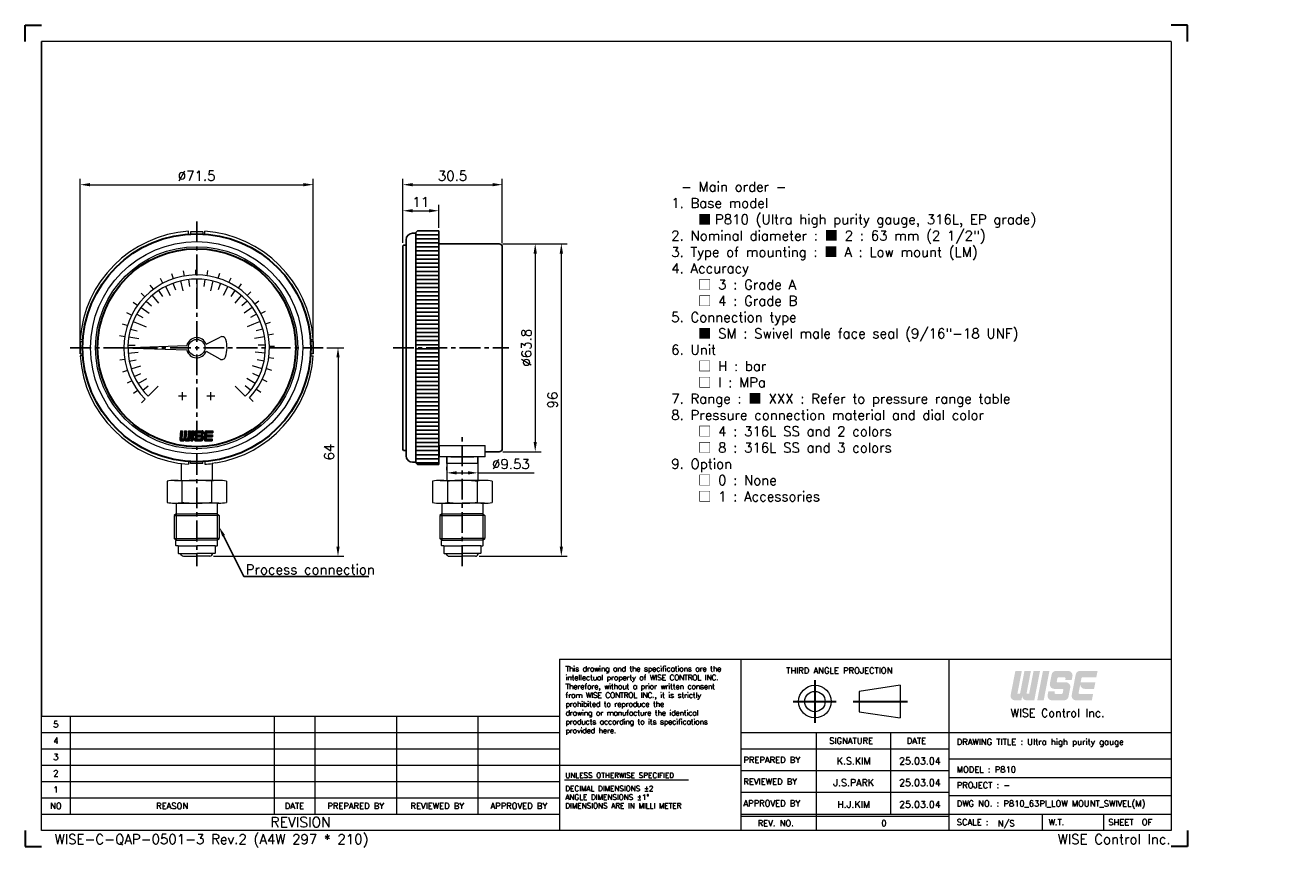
# Model space of a CAD drawing. Extents: x -6 to 382, y 8 to 260.
import ezdxf
from ezdxf import colors
from ezdxf.entities.mleader import LeaderData, LeaderLine
from ezdxf.enums import TextEntityAlignment as Align
from ezdxf.math import Vec2, Vec3

# ---------------------------------------------------------------- set-up
doc = ezdxf.new("R2010")
doc.units = 0
doc.header["$LTSCALE"] = 17
doc.header["$MEASUREMENT"] = 0
doc.header["$PDMODE"] = 1
doc.linetypes.add('CENTER', pattern=[2, 1.25, -0.25, 0.25, -0.25])
doc.linetypes.add('DASHEDX2', pattern=[1.5, 1, -0.5])
doc.layers.get('0').update_dxf_attribs({"linetype": 'DASHEDX2', "lineweight": 18})
doc.layers.get('DEFPOINTS').update_dxf_attribs({"linetype": 'CONTINUOUS', "lineweight": 18})
doc.layers.add('4', color=4, linetype='CONTINUOUS', lineweight=30)
doc.layers.add('SS100', color=7, linetype='CONTINUOUS', lineweight=18)
doc.styles.add('ROMANC', font='romans.shx', dxfattribs={"bigfont": 'whgtxt.shx'})
doc.styles.add('ROMANS', font='ROMANS.shx', dxfattribs={"bigfont": 'whgtxt.shx'})
doc.dimstyles.new('1.2', dxfattribs={"dimscale": 1.2, "dimtxt": 2.5, "dimasz": 2.5, "dimexe": 1.5, "dimexo": 1, "dimgap": 1, "dimtad": 1, "dimdsep": 46, "dimtxsty": 'ROMANS', "dimcen": 2.5, "dimclrd": 7, "dimclre": 7, "dimclrt": 3, "dimadec": 1, "dimazin": 2, "dimtfac": 1, "dimtmove": 0, "dimatfit": 3, "dimfxl": 1, "dimlwd": 18, "dimlwe": 18, "dimarcsym": 0})

# ---------------------------------------------------------------- blocks, each defined once
blk = doc.blocks.new('*D8')
at = {"layer": '4', "color": 7, "lineweight": 18, "transparency": 16777216}
for p, q in [((110, 193.67), (110, 205.29)), ((113, 203.49), (118, 203.49)), ((121, 198.23), (121, 205.29))]:
    blk.add_line(p, q, dxfattribs=at)
at = {"layer": '4', "color": 7, "lineweight": -3, "transparency": 16777216}
for points in [[(113, 203.99), (113, 202.99), (110, 203.49)], [(118, 203.99), (118, 202.99), (121, 203.49)]]:
    blk.add_solid(points, dxfattribs=at)
at = {"layer": 'DEFPOINTS', "color": 0, "lineweight": -3, "transparency": 16777216}
for p in [(121, 203.49), (121, 197.03), (110, 192.47)]:
    blk.add_point(p, dxfattribs=at)
at = {"layer": '4', "color": 3, "lineweight": -3, "transparency": 16777216, "insert": (115.5, 206.19), "char_height": 3, "attachment_point": 5, "style": 'ROMANS'}
blk.add_mtext('11', dxfattribs=at)
blk = doc.blocks.new('*D9')
at = {"layer": '4', "color": 7, "lineweight": 18, "transparency": 16777216}
for p, q in [((110, 193.67), (110, 213.29)), ((113, 211.49), (137.5, 211.49)), ((140.5, 193.57), (140.5, 213.29))]:
    blk.add_line(p, q, dxfattribs=at)
at = {"layer": '4', "color": 7, "lineweight": -3, "transparency": 16777216}
for points in [[(113, 211.99), (113, 210.99), (110, 211.49)], [(137.5, 211.99), (137.5, 210.99), (140.5, 211.49)]]:
    blk.add_solid(points, dxfattribs=at)
at = {"layer": 'DEFPOINTS', "color": 0, "lineweight": -3, "transparency": 16777216}
for p in [(140.5, 211.49), (110, 192.47), (140.5, 192.37)]:
    blk.add_point(p, dxfattribs=at)
at = {"layer": '4', "color": 3, "lineweight": -3, "transparency": 16777216, "insert": (125.25, 214.19), "char_height": 3, "attachment_point": 5, "style": 'ROMANS'}
blk.add_mtext('30.5', dxfattribs=at)
blk = doc.blocks.new('11')
at = {"color": 0}
for p, q in [((98.23, 252.35), (97.82, 253.57)), ((100.95, 253.03), (100.74, 254.3)), ((103.75, 253.29), (103.74, 254.57)), ((106.55, 253.1), (106.74, 254.38)), ((109.3, 252.49), (109.68, 253.71)), ((93.26, 249.75), (92.5, 250.79)), ((95.64, 251.25), (95.05, 252.39)), ((111.91, 251.45), (112.47, 252.6)), ((114.32, 250.02), (115.06, 251.07)), ((91.14, 247.91), (90.23, 248.81)), ((116.49, 248.23), (117.38, 249.15)), ((89.33, 245.76), (88.29, 246.51)), ((118.35, 246.12), (119.38, 246.9)), ((119.86, 243.75), (121, 244.36)), ((86.82, 240.75), (85.6, 241.14)), ((87.88, 243.35), (86.73, 243.93)), ((120.99, 241.18), (122.2, 241.6)), ((86.18, 238.02), (84.91, 238.21)), ((121.69, 238.46), (122.96, 238.69)), ((85.98, 235.21), (84.69, 235.21)), ((121.97, 235.66), (123.26, 235.69)), ((86.21, 232.41), (84.94, 232.21)), ((121.81, 232.86), (123.08, 232.69)), ((86.87, 229.68), (85.65, 229.28)), ((121.22, 230.11), (122.45, 229.74)), ((87.95, 227.09), (86.81, 226.51)), ((120.2, 227.49), (121.36, 226.94)), ((89.42, 224.7), (88.38, 223.94)), ((91.25, 222.56), (90.34, 221.65)), ((117.02, 222.88), (117.95, 222)), ((118.79, 225.06), (119.85, 224.33))]:
    blk.add_line(p, q, dxfattribs=at)
blk.add_arc((103.98, 235.29), 18, 316.4299, 225, dxfattribs=at)
blk = doc.blocks.new('*D10')
at = {"layer": '4', "color": 7, "lineweight": 18, "transparency": 16777216}
for p, q in [((140.72, 193.37), (152.4, 193.37)), ((150.6, 190.37), (150.6, 132.57)), ((140.7, 129.57), (152.4, 129.57))]:
    blk.add_line(p, q, dxfattribs=at)
at = {"layer": '4', "color": 7, "lineweight": -3, "transparency": 16777216}
for points in [[(150.1, 190.37), (151.1, 190.37), (150.6, 193.37)], [(150.1, 132.57), (151.1, 132.57), (150.6, 129.57)]]:
    blk.add_solid(points, dxfattribs=at)
at = {"layer": 'DEFPOINTS', "color": 0, "lineweight": -3, "transparency": 16777216}
for p in [(139.52, 193.37), (139.5, 129.57), (150.6, 129.57)]:
    blk.add_point(p, dxfattribs=at)
at = {"layer": '4', "color": 3, "lineweight": -3, "transparency": 16777216, "insert": (147.9, 161.47), "char_height": 3, "attachment_point": 5, "rotation": 90, "style": 'ROMANS'}
blk.add_mtext('%%C63.8', dxfattribs=at)
blk = doc.blocks.new('*D11')
at = {"layer": '4', "color": 7, "lineweight": 18, "transparency": 16777216}
for p, q in [((140.7, 193.37), (160.4, 193.37)), ((158.6, 190.37), (158.6, 100.47)), ((133.44, 97.47), (160.4, 97.47))]:
    blk.add_line(p, q, dxfattribs=at)
at = {"layer": '4', "color": 7, "lineweight": -3, "transparency": 16777216}
for points in [[(158.1, 190.37), (159.1, 190.37), (158.6, 193.37)], [(158.1, 100.47), (159.1, 100.47), (158.6, 97.47)]]:
    blk.add_solid(points, dxfattribs=at)
at = {"layer": 'DEFPOINTS', "color": 0, "lineweight": -3, "transparency": 16777216}
for p in [(139.5, 193.37), (132.24, 97.47), (158.6, 97.47)]:
    blk.add_point(p, dxfattribs=at)
at = {"layer": '4', "color": 3, "lineweight": -3, "transparency": 16777216, "insert": (155.9, 145.42), "char_height": 3, "attachment_point": 5, "rotation": 90, "style": 'ROMANS'}
blk.add_mtext('96', dxfattribs=at)
blk = doc.blocks.new('*D12')
at = {"layer": '4', "color": 7, "lineweight": 18, "transparency": 16777216}
for p, q in [((11.03, 162.67), (11.03, 213.29)), ((14.03, 211.49), (79.53, 211.49)), ((82.53, 162.67), (82.53, 213.29))]:
    blk.add_line(p, q, dxfattribs=at)
at = {"layer": '4', "color": 7, "lineweight": -3, "transparency": 16777216}
for points in [[(14.03, 211.99), (14.03, 210.99), (11.03, 211.49)], [(79.53, 211.99), (79.53, 210.99), (82.53, 211.49)]]:
    blk.add_solid(points, dxfattribs=at)
at = {"layer": 'DEFPOINTS', "color": 0, "lineweight": -3, "transparency": 16777216}
for p in [(82.53, 211.49), (11.03, 161.47), (82.53, 161.47)]:
    blk.add_point(p, dxfattribs=at)
at = {"layer": '4', "color": 3, "lineweight": -3, "transparency": 16777216, "insert": (46.78, 214.19), "char_height": 3, "attachment_point": 5, "style": 'ROMANS'}
blk.add_mtext('%%C71.5', dxfattribs=at)
blk = doc.blocks.new('*D13')
at = {"layer": '4', "color": 7, "lineweight": 18, "transparency": 16777216}
for p, q in [((86.74, 161.47), (91.92, 161.47)), ((90.12, 158.47), (90.12, 100.48)), ((51.98, 97.48), (91.92, 97.48))]:
    blk.add_line(p, q, dxfattribs=at)
at = {"layer": '4', "color": 7, "lineweight": -3, "transparency": 16777216}
for points in [[(89.62, 158.47), (90.62, 158.47), (90.12, 161.47)], [(89.62, 100.48), (90.62, 100.48), (90.12, 97.48)]]:
    blk.add_solid(points, dxfattribs=at)
at = {"layer": 'DEFPOINTS', "color": 0, "lineweight": -3, "transparency": 16777216}
for p in [(85.54, 161.47), (50.78, 97.48), (90.12, 97.48)]:
    blk.add_point(p, dxfattribs=at)
at = {"layer": '4', "color": 3, "lineweight": -3, "transparency": 16777216, "insert": (87.42, 129.47), "char_height": 3, "attachment_point": 5, "rotation": 90, "style": 'ROMANS'}
blk.add_mtext('64', dxfattribs=at)
blk = doc.blocks.new('*D14')
at = {"layer": '4', "color": 7, "lineweight": 18, "transparency": 16777216}
for p, q in [((123.48, 123.93), (123.48, 124.88)), ((126.48, 123.08), (130.01, 123.08)), ((133.01, 123.08), (150.27, 123.08)), ((133.01, 122.95), (133.01, 121.28))]:
    blk.add_line(p, q, dxfattribs=at)
at = {"layer": '4', "color": 7, "lineweight": -3, "transparency": 16777216}
for points in [[(126.48, 123.58), (126.48, 122.58), (123.48, 123.08)], [(130.01, 123.58), (130.01, 122.58), (133.01, 123.08)]]:
    blk.add_solid(points, dxfattribs=at)
at = {"layer": 'DEFPOINTS', "color": 0, "lineweight": -3, "transparency": 16777216}
for p in [(123.48, 122.73), (133.01, 124.15), (133.01, 123.08)]:
    blk.add_point(p, dxfattribs=at)
at = {"layer": '4', "color": 3, "lineweight": -3, "transparency": 16777216, "insert": (143.14, 125.78), "char_height": 3, "attachment_point": 5, "style": 'ROMANS'}
blk.add_mtext('%%C9.53', dxfattribs=at)

msp = doc.modelspace()

# ---------------------------------------------------------------- hatches: boundary and pattern name
at = {"layer": '4', "lineweight": -3}
h = msp.add_hatch(dxfattribs=at)
h.set_pattern_fill('ANSI31', scale=10, angle=315)
h.set_pattern_definition([(0, (91.5841, 39.8967), (3e-16, 1.25), [])])
h.paths.add_polyline_path([(121.001, 161.466), (114.001, 161.466), (114.001, 126.116), (114.501, 125.616), (121.001, 125.616)])
h.paths.add_polyline_path([(121.001, 197.316), (114.501, 197.316), (114.001, 196.816), (114.001, 161.466), (121.001, 161.466)])
at = {"layer": '4', "linetype": 'CENTER'}
for points in [[(299.941, 54.649, 0.4142136), (301.292, 53.299), (303.64, 53.299), (305.39, 62.302), (303.409, 62.302), (302.062, 55.369), (301.251, 55.369), (302.599, 62.302), (300.618, 62.302), (299.271, 55.369), (298.46, 55.369), (299.808, 62.302), (297.827, 62.302), (296.39, 54.907, 0.4716306), (297.715, 53.299), (299.678, 53.299)], [(308.271, 62.302), (306.291, 62.302), (304.54, 53.299), (306.521, 53.299)], [(314.117, 54.391), (314.659, 57.183, 0.4716306), (313.334, 58.791), (310.798, 58.791, -0.4716306), (310.533, 59.113), (310.725, 60.103, -0.3590367), (310.99, 60.322), (312.961, 60.322, -0.4716306), (313.226, 60), (313.131, 59.511), (315.112, 59.511), (315.342, 60.694, 0.4716306), (314.016, 62.302), (310.285, 62.302, 0.3590367), (308.959, 61.21), (308.417, 58.418, 0.4716306), (309.743, 56.81), (312.278, 56.81, -0.4716306), (312.544, 56.488), (312.351, 55.498, -0.3590367), (312.086, 55.279), (310.115, 55.279, -0.4716306), (309.85, 55.601), (309.945, 56.09), (307.964, 56.09), (307.734, 54.907, 0.4716306), (309.06, 53.299), (312.791, 53.299, 0.3590367)], [(321.673, 55.279), (317.498, 55.279, -0.4716306), (317.233, 55.601), (317.468, 56.81), (317.731, 58.161, 0.4142136), (319.081, 56.81), (321.97, 56.81), (322.355, 58.791), (317.853, 58.791), (318.108, 60.103, -0.3590367), (318.373, 60.322), (322.653, 60.322), (323.038, 62.302), (317.668, 62.302, 0.3590367), (316.343, 61.21), (315.117, 54.907, 0.4716306), (316.443, 53.299), (321.288, 53.299)]]:
    msp.add_hatch(color=1, dxfattribs=at).paths.add_polyline_path(points)

# ---------------------------------------------------------------- linework, layer by layer
at = {"color": 4, "linetype": 'Continuous'}
for p, q in [((345.63, 255.388), (-0.766, 255.388)), ((345.63, 255.388), (345.63, 13.392)), ((158.051, 65.914), (213.699, 65.914)), ((158.051, 65.914), (158.051, 13.392)), ((213.699, 65.914), (345.63, 65.914)), ((262.458, 57.92), (249.953, 56.044)), ((249.953, 56.044), (249.953, 49.792)), ((262.458, 57.92), (262.458, 47.916)), ((-0.766, 13.392), (-0.766, 48.407)), ((-0.766, 48.407), (158.051, 48.407)), ((249.953, 49.792), (262.458, 47.916)), ((345.63, 13.392), (-0.766, 13.392))]:
    msp.add_line(p, q, dxfattribs=at)
at = {"color": 4, "linetype": 'ByBlock'}
for p, q in [((121.245, 131.438), (135.245, 131.438)), ((121.245, 127.966), (121.245, 131.438)), ((135.245, 127.966), (135.245, 131.438)), ((42.017, 125.949), (42.017, 120.773)), ((51.547, 125.949), (51.547, 120.773)), ((123.48, 127.966), (123.48, 120.758)), ((133.01, 127.966), (133.01, 120.758)), ((37.682, 120.523), (37.682, 114.023)), ((39.957, 120.773), (46.644, 120.773)), ((39.957, 120.773), (42.232, 120.773)), ((42.232, 120.773), (46.782, 120.773)), ((42.232, 120.523), (42.232, 114.023)), ((51.332, 120.773), (46.782, 120.773)), ((53.607, 120.773), (46.919, 120.773)), ((53.607, 120.773), (51.332, 120.773)), ((51.332, 120.523), (51.332, 114.023)), ((55.882, 120.523), (55.882, 114.023)), ((119.145, 120.508), (119.145, 114.008)), ((121.42, 120.758), (128.107, 120.758)), ((121.42, 120.758), (123.695, 120.758)), ((123.695, 120.758), (128.245, 120.758)), ((123.695, 120.508), (123.695, 114.008)), ((132.795, 120.758), (128.245, 120.758)), ((135.07, 120.758), (128.382, 120.758)), ((135.07, 120.758), (132.795, 120.758)), ((132.795, 120.508), (132.795, 114.008)), ((137.345, 120.508), (137.345, 114.008)), ((39.957, 113.773), (42.232, 113.773)), ((40.532, 113.773), (40.532, 110.473)), ((42.232, 113.773), (46.782, 113.773)), ((51.332, 113.773), (46.782, 113.773)), ((53.607, 113.773), (51.332, 113.773)), ((53.032, 113.773), (53.032, 110.473)), ((121.42, 113.758), (123.695, 113.758)), ((121.995, 113.758), (121.995, 110.458)), ((123.695, 113.758), (128.245, 113.758)), ((132.795, 113.758), (128.245, 113.758)), ((135.07, 113.758), (132.795, 113.758)), ((134.495, 113.758), (134.495, 110.458)), ((40.532, 110.473), (39.882, 109.973)), ((39.882, 109.973), (39.882, 102.973)), ((39.882, 109.973), (46.782, 109.973)), ((40.532, 110.473), (46.782, 110.473)), ((53.032, 110.473), (46.782, 110.473)), ((53.682, 109.973), (46.782, 109.973)), ((53.032, 110.473), (53.682, 109.973)), ((53.682, 109.973), (53.682, 102.973)), ((121.995, 110.458), (121.345, 109.958)), ((121.345, 109.958), (121.345, 102.958)), ((121.345, 109.958), (128.245, 109.958)), ((121.995, 110.458), (128.245, 110.458)), ((134.495, 110.458), (128.245, 110.458)), ((135.145, 109.958), (128.245, 109.958)), ((134.495, 110.458), (135.145, 109.958)), ((135.145, 109.958), (135.145, 102.958)), ((40.532, 102.473), (39.882, 102.973)), ((39.882, 102.973), (46.782, 102.973)), ((40.432, 102.373), (40.532, 102.473)), ((40.432, 100.773), (40.432, 102.373)), ((40.532, 102.473), (46.782, 102.473)), ((40.532, 102.473), (41.917, 102.473)), ((41.917, 102.473), (46.782, 102.473)), ((53.682, 102.973), (46.782, 102.973)), ((53.032, 102.473), (46.782, 102.473)), ((51.647, 102.473), (46.782, 102.473)), ((53.032, 102.473), (51.647, 102.473)), ((53.032, 102.473), (53.682, 102.973)), ((53.132, 102.373), (53.032, 102.473)), ((53.132, 100.773), (53.132, 102.373)), ((121.995, 102.458), (121.345, 102.958)), ((121.345, 102.958), (128.245, 102.958)), ((121.895, 102.358), (121.995, 102.458)), ((121.895, 100.758), (121.895, 102.358)), ((121.995, 102.458), (128.245, 102.458)), ((121.995, 102.458), (123.38, 102.458)), ((123.38, 102.458), (128.245, 102.458)), ((135.145, 102.958), (128.245, 102.958)), ((134.495, 102.458), (128.245, 102.458)), ((133.11, 102.458), (128.245, 102.458)), ((134.495, 102.458), (133.11, 102.458)), ((134.495, 102.458), (135.145, 102.958)), ((134.595, 102.358), (134.495, 102.458)), ((134.595, 100.758), (134.595, 102.358)), ((40.532, 100.673), (40.432, 100.773)), ((41.132, 100.673), (40.532, 100.673)), ((41.132, 100.673), (41.132, 98.473)), ((41.132, 100.673), (46.782, 100.673)), ((41.232, 98.373), (41.132, 98.473)), ((41.232, 98.373), (41.828, 98.373)), ((42.138, 97.835), (41.828, 98.373)), ((41.828, 98.373), (46.782, 98.373)), ((42.782, 97.481), (46.782, 97.481)), ((52.432, 100.673), (46.782, 100.673)), ((51.736, 98.373), (46.782, 98.373)), ((50.782, 97.481), (46.782, 97.481)), ((51.426, 97.835), (51.736, 98.373)), ((52.332, 98.373), (51.736, 98.373)), ((52.332, 98.373), (52.432, 98.473)), ((52.432, 100.673), (52.432, 98.473)), ((52.432, 100.673), (53.032, 100.673)), ((53.032, 100.673), (53.132, 100.773)), ((121.995, 100.658), (121.895, 100.758)), ((122.595, 100.658), (121.995, 100.658)), ((122.595, 100.658), (122.595, 98.458)), ((122.595, 100.658), (128.245, 100.658)), ((122.695, 98.358), (122.595, 98.458)), ((122.695, 98.358), (123.29, 98.358)), ((123.601, 97.821), (123.29, 98.358)), ((123.29, 98.358), (128.245, 98.358)), ((124.245, 97.466), (128.245, 97.466)), ((133.895, 100.658), (128.245, 100.658)), ((133.199, 98.358), (128.245, 98.358)), ((132.245, 97.466), (128.245, 97.466)), ((132.888, 97.821), (133.199, 98.358)), ((133.795, 98.358), (133.199, 98.358)), ((133.795, 98.358), (133.895, 98.458)), ((133.895, 100.658), (133.895, 98.458)), ((133.895, 100.658), (134.495, 100.658)), ((134.495, 100.658), (134.595, 100.758))]:
    msp.add_line(p, q, dxfattribs=at)
at = {"color": 4}
for p, q in [((135.245, 127.966), (121.245, 127.966)), ((133.01, 125.966), (123.48, 125.966))]:
    msp.add_line(p, q, dxfattribs=at)
at = {"color": 7, "linetype": 'ByBlock'}
for p, q in [((40.532, 110.473), (40.532, 102.473)), ((53.032, 110.473), (53.032, 102.473)), ((121.995, 110.458), (121.995, 102.458)), ((134.495, 110.458), (134.495, 102.458))]:
    msp.add_line(p, q, dxfattribs=at)
at = {"color": 3, "linetype": 'Continuous'}
for p, q in [((213.699, 13.392), (213.699, 65.914)), ((277.476, 65.914), (277.476, 13.392)), ((213.699, 43.405), (345.63, 43.405)), ((236.834, 13.392), (236.834, 43.405)), ((259.656, 18.394), (259.656, 43.405)), ((213.699, 38.403), (277.476, 38.403)), ((158.051, 33.401), (213.699, 33.401)), ((213.699, 31.733), (277.476, 31.733)), ((159.599, 28.891), (197.561, 28.891)), ((213.699, 25.064), (277.476, 25.064)), ((213.699, 17.769), (277.476, 17.769)), ((306.003, 18.394), (306.003, 13.392)), ((324.887, 18.394), (324.887, 13.392))]:
    msp.add_line(p, q, dxfattribs=at)
at = {"color": 7, "linetype": 'Continuous'}
for p, q in [((7.988, 48.407), (7.988, 18.394)), ((70.514, 48.407), (70.514, 18.394)), ((83.019, 48.407), (83.019, 18.394)), ((108.03, 48.407), (108.03, 18.394)), ((133.04, 48.407), (133.04, 18.394)), ((-0.766, 43.405), (158.051, 43.405)), ((-0.766, 38.403), (158.051, 38.403)), ((345.63, 35.277), (277.476, 35.277)), ((-0.766, 33.401), (158.051, 33.401)), ((-0.766, 28.399), (158.051, 28.399)), ((277.476, 29.649), (345.63, 29.649)), ((-0.766, 23.397), (158.051, 23.397)), ((345.63, 24.022), (277.476, 24.022)), ((-0.766, 18.394), (158.051, 18.394)), ((213.699, 18.394), (345.63, 18.394))]:
    msp.add_line(p, q, dxfattribs=at)
at = {"color": 4, "linetype": 'Continuous'}
for radius in [5.002, 3.126]:
    msp.add_circle((236.373, 52.918), radius, dxfattribs=at)
msp.add_arc((128.245, 227.966), 100, 265.98601, 274.01399, dxfattribs=at)
at = {"color": 4, "linetype": 'ByBlock'}
for centre, radius, start, end in [((39.957, 110.297), 10.476, 77.45785, 102.54215), ((46.782, 79.243), 41.53, 90, 96.28991), ((46.782, 79.243), 41.53, 83.71009, 90), ((53.607, 110.297), 10.476, 77.45785, 102.54215), ((121.42, 110.282), 10.476, 77.45785, 102.54215), ((128.245, 79.228), 41.53, 90, 96.28991), ((128.245, 79.228), 41.53, 83.71009, 90), ((135.07, 110.282), 10.476, 77.45785, 102.54215), ((39.957, 124.249), 10.476, 257.45785, 282.54215), ((46.782, 155.303), 41.53, 263.71009, 270), ((46.782, 155.303), 41.53, 270, 276.28991), ((53.607, 124.249), 10.476, 257.45785, 282.54215), ((121.42, 124.234), 10.476, 257.45785, 282.54215), ((128.245, 155.288), 41.53, 263.71009, 270), ((128.245, 155.288), 41.53, 270, 276.28991), ((135.07, 124.234), 10.476, 257.45785, 282.54215), ((42.782, 98.243), 0.762, 212.33268, 270), ((50.782, 98.243), 0.762, 270, 327.66732), ((124.245, 98.228), 0.762, 212.33268, 270), ((132.245, 98.228), 0.762, 270, 327.66732)]:
    msp.add_arc(centre, radius, start, end, dxfattribs=at)
at = {"layer": '4', "color": 1}
for p, q in [((-5.768, 260.39), (-0.766, 260.39)), ((-5.768, 255.388), (-5.768, 260.39)), ((350.632, 260.39), (345.63, 260.39)), ((350.632, 255.388), (350.632, 260.39)), ((-5.768, 13.392), (-5.768, 8.39)), ((350.632, 13.392), (350.632, 8.39)), ((-5.768, 8.39), (-0.766, 8.39)), ((350.632, 8.39), (345.63, 8.39))]:
    msp.add_line(p, q, dxfattribs=at)
at = {"layer": '4', "lineweight": -3}
for p, q in [((-0.766, 48.407), (-0.766, 255.388)), ((111.001, 128.316), (111.001, 194.616)), ((114.001, 196.616), (113.001, 196.616)), ((114.501, 197.316), (114.001, 196.816)), ((114.001, 196.816), (114.001, 126.116)), ((121.001, 197.316), (114.501, 197.316)), ((121.001, 125.616), (121.001, 197.316)), ((110.251, 192.966), (110.001, 192.716)), ((110.001, 130.219), (110.001, 192.716)), ((110.251, 192.966), (111.001, 192.966)), ((136.501, 193.366), (121.001, 193.366)), ((136.501, 193.366), (139.501, 193.366)), ((140.501, 192.366), (140.501, 130.566)), ((11.033, 163.326), (11.033, 159.607)), ((82.531, 163.326), (82.531, 159.607)), ((110.251, 129.969), (110.001, 130.219)), ((110.251, 129.969), (111.001, 129.969)), ((111.001, 129.969), (111.001, 129.969)), ((121.245, 129.566), (121.001, 129.566)), ((139.501, 129.566), (135.245, 129.566)), ((114.001, 126.316), (113.001, 126.316)), ((114.501, 125.616), (114.001, 126.116)), ((114.501, 125.616), (121.001, 125.616)), ((123.48, 125.966), (123.48, 127.966)), ((133.01, 125.966), (133.01, 127.966))]:
    msp.add_line(p, q, dxfattribs=at)
at = {"layer": '4', "color": 1, "linetype": 'CENTER'}
for p, q in [((236.373, 59.461), (236.373, 46.367)), ((229.724, 52.918), (242.918, 52.918)), ((248.056, 52.918), (264.762, 52.918))]:
    msp.add_line(p, q, dxfattribs=at)
at = {"layer": '4', "color": 7}
for radius in [34.967, 30.379]:
    msp.add_circle((46.782, 161.466), radius, dxfattribs=at)
at = {"layer": '4', "lineweight": -3}
for centre, radius, start, end in [((113.001, 194.616), 2, 90, 180), ((139.501, 192.366), 1, 0, 90), ((113.001, 128.316), 2, 180, 270), ((139.501, 130.566), 1, 270, 0)]:
    msp.add_arc(centre, radius, start, end, dxfattribs=at)
at = {"layer": 'SS100', "color": 1, "linetype": 'CENTER', "lineweight": -2, "ltscale": 0.3}
for p, q in [((46.782, 200.223), (46.782, 94.481)), ((8.025, 161.466), (85.538, 161.466)), ((107.001, 161.466), (142.501, 161.466)), ((128.245, 94.481), (128.245, 134.438))]:
    msp.add_line(p, q, dxfattribs=at)
at = {"layer": 'SS100', "color": 4, "linetype": 'Continuous'}
for p, q in [((44.303, 196.384), (44.303, 197.216)), ((48.641, 197.004), (44.923, 197.004)), ((44.923, 197.004), (44.923, 196.384)), ((48.641, 197.004), (48.641, 196.384)), ((49.261, 196.384), (49.261, 197.216)), ((11.864, 163.946), (11.033, 163.946)), ((11.033, 163.326), (11.864, 163.326)), ((49.689, 162.542), (53.983, 164.732)), ((81.7, 163.946), (82.531, 163.946)), ((82.531, 163.326), (81.7, 163.326)), ((11.033, 159.607), (11.864, 159.607)), ((23.842, 161.466), (43.761, 162.162)), ((23.842, 161.466), (43.761, 160.771)), ((49.689, 160.391), (53.869, 158.011)), ((82.531, 159.607), (81.7, 159.607)), ((11.864, 158.987), (11.033, 158.987)), ((81.7, 158.987), (82.531, 158.987)), ((42.442, 145.347), (42.442, 147.827)), ((51.122, 145.347), (51.122, 147.827)), ((43.682, 146.587), (41.202, 146.587)), ((52.362, 146.587), (49.882, 146.587)), ((44.303, 126.549), (44.303, 125.717)), ((44.923, 125.929), (44.923, 126.549)), ((48.641, 125.929), (44.923, 125.929)), ((48.641, 125.929), (48.641, 126.549)), ((49.261, 126.549), (49.261, 125.717)), ((52.69, 126.122), (51.549, 125.95))]:
    msp.add_line(p, q, dxfattribs=at)
at = {"layer": 'SS100', "color": 7, "linetype": 'Continuous'}
for p, q in [((44.304, 182.4), (44.559, 180.245)), ((46.782, 182.546), (46.782, 180.376)), ((49.26, 182.4), (49.005, 180.245)), ((35.071, 178.993), (36.276, 177.189)), ((37.212, 180.248), (38.619, 177.486)), ((39.486, 181.243), (40.237, 179.207)), ((41.861, 181.963), (42.585, 178.949)), ((46.782, 180.376), (46.782, 178.206)), ((51.703, 181.963), (50.979, 178.949)), ((54.078, 181.243), (53.327, 179.207)), ((56.352, 180.248), (54.945, 177.486)), ((58.493, 178.993), (57.288, 177.189)), ((31.303, 175.775), (32.896, 174.302)), ((33.092, 177.495), (35.105, 175.138)), ((60.472, 177.495), (58.459, 175.138)), ((62.261, 175.775), (60.668, 174.302)), ((28.39, 171.766), (30.283, 170.706)), ((29.728, 173.857), (32.236, 172.034)), ((63.836, 173.857), (61.328, 172.034)), ((65.174, 171.766), (63.28, 170.706)), ((26.494, 167.188), (28.582, 166.599)), ((27.307, 169.533), (29.312, 168.703)), ((29.312, 168.703), (31.317, 167.872)), ((64.252, 168.703), (62.247, 167.872)), ((66.257, 169.533), (64.252, 168.703)), ((67.07, 167.188), (64.982, 166.599)), ((25.962, 164.764), (29.024, 164.279)), ((67.602, 164.764), (64.54, 164.279)), ((25.719, 162.294), (27.887, 162.209)), ((25.767, 159.812), (28.858, 160.056)), ((67.797, 159.812), (64.706, 160.056)), ((67.845, 162.294), (65.677, 162.209)), ((26.107, 157.354), (28.236, 157.777)), ((26.734, 154.952), (29.682, 155.91)), ((66.83, 154.952), (63.882, 155.91)), ((67.456, 157.354), (65.328, 157.777)), ((27.639, 152.641), (29.609, 153.55)), ((28.809, 150.452), (31.452, 152.072)), ((64.755, 150.452), (62.112, 152.072)), ((65.925, 152.641), (63.955, 153.55)), ((30.228, 148.416), (31.932, 149.759)), ((31.876, 146.561), (33.411, 148.095)), ((33.411, 148.095), (34.945, 149.63)), ((60.153, 148.095), (58.619, 149.63)), ((61.687, 146.561), (60.153, 148.095)), ((63.336, 148.416), (61.632, 149.759))]:
    msp.add_line(p, q, dxfattribs=at)
at = {"layer": 'SS100', "color": 10, "linetype": 'Continuous'}
for p, q in [((41.847, 135.974), (41.617, 133.349)), ((41.783, 135.245), (42.458, 135.921)), ((41.8, 135.438), (42.336, 135.974)), ((41.817, 135.63), (42.16, 135.974)), ((41.834, 135.822), (41.985, 135.974)), ((41.847, 135.974), (42.463, 135.974)), ((42.463, 135.974), (42.258, 133.63)), ((43.042, 135.974), (42.835, 133.612)), ((42.975, 135.21), (43.65, 135.885)), ((42.992, 135.402), (43.563, 135.974)), ((43.009, 135.594), (43.388, 135.974)), ((43.025, 135.786), (43.213, 135.974)), ((43.042, 135.974), (43.658, 135.974)), ((43.658, 135.974), (43.453, 133.63)), ((44.236, 135.974), (44.029, 133.612)), ((44.166, 135.173), (44.841, 135.848)), ((44.182, 135.365), (44.791, 135.974)), ((44.199, 135.557), (44.615, 135.974)), ((44.216, 135.75), (44.44, 135.974)), ((44.233, 135.942), (44.265, 135.974)), ((44.236, 135.974), (44.852, 135.974)), ((44.852, 135.974), (44.583, 132.905)), ((45.261, 135.974), (44.992, 132.905)), ((45.188, 135.144), (45.864, 135.819)), ((45.205, 135.336), (45.843, 135.974)), ((45.222, 135.528), (45.668, 135.974)), ((45.239, 135.72), (45.492, 135.974)), ((45.256, 135.912), (45.317, 135.974)), ((45.261, 135.974), (45.877, 135.974)), ((45.261, 135.974), (45.877, 135.974)), ((45.877, 135.974), (45.609, 132.905)), ((46.178, 134.73), (47.421, 135.974)), ((46.194, 134.922), (47.246, 135.974)), ((46.211, 135.114), (47.07, 135.974)), ((46.228, 135.306), (46.895, 135.974)), ((46.245, 135.499), (46.72, 135.974)), ((46.278, 135.707), (46.519, 135.948)), ((46.661, 135.974), (48.463, 135.974)), ((46.983, 135.36), (47.597, 135.974)), ((47.158, 135.36), (47.772, 135.974)), ((47.333, 135.36), (47.947, 135.974)), ((47.509, 135.36), (48.123, 135.974)), ((47.684, 135.36), (48.298, 135.974)), ((47.86, 135.36), (48.473, 135.973)), ((48.035, 135.36), (48.618, 135.943)), ((48.19, 135.339), (48.727, 135.877)), ((49.215, 134.786), (50.402, 135.974)), ((49.232, 134.978), (50.227, 135.974)), ((49.248, 135.17), (50.052, 135.974)), ((49.265, 135.363), (49.876, 135.974)), ((49.282, 135.555), (49.701, 135.974)), ((49.385, 135.833), (49.425, 135.873)), ((49.694, 135.974), (51.774, 135.974)), ((49.963, 135.359), (50.578, 135.974)), ((50.139, 135.36), (50.753, 135.974)), ((50.315, 135.36), (50.928, 135.974)), ((50.49, 135.36), (51.104, 135.974)), ((50.665, 135.36), (51.279, 135.974)), ((50.841, 135.36), (51.454, 135.974)), ((51.016, 135.36), (51.63, 135.974)), ((51.191, 135.36), (51.771, 135.939)), ((51.774, 135.974), (51.72, 135.36)), ((41.616, 133.325), (42.29, 133.999)), ((41.632, 133.516), (42.307, 134.191)), ((41.64, 133.174), (42.273, 133.807)), ((41.649, 133.708), (42.324, 134.383)), ((41.665, 133.9), (42.341, 134.575)), ((41.682, 134.092), (42.357, 134.768)), ((41.699, 134.285), (42.374, 134.96)), ((41.703, 133.061), (42.258, 133.616)), ((41.716, 134.477), (42.391, 135.152)), ((41.733, 134.669), (42.408, 135.344)), ((41.749, 134.861), (42.425, 135.536)), ((41.766, 135.053), (42.441, 135.728)), ((41.794, 132.976), (42.338, 133.521)), ((41.913, 132.92), (42.511, 133.518)), ((42.025, 132.905), (42.795, 132.905)), ((42.073, 132.905), (42.686, 133.518)), ((42.248, 132.905), (43.499, 134.155)), ((42.36, 133.518), (42.733, 133.518)), ((42.423, 132.905), (43.482, 133.963)), ((42.599, 132.905), (43.465, 133.771)), ((42.774, 132.905), (43.458, 133.588)), ((42.795, 132.905), (43.098, 133.182)), ((42.84, 133.672), (43.516, 134.348)), ((42.857, 133.865), (43.532, 134.54)), ((42.874, 134.057), (43.549, 134.732)), ((42.891, 134.249), (43.566, 134.924)), ((42.908, 134.441), (43.583, 135.116)), ((42.924, 134.633), (43.6, 135.308)), ((42.941, 134.825), (43.616, 135.501)), ((42.958, 135.018), (43.633, 135.693)), ((43.098, 133.182), (43.352, 132.905)), ((43.16, 133.115), (43.563, 133.518)), ((43.243, 133.023), (43.739, 133.518)), ((43.327, 132.932), (43.914, 133.518)), ((43.352, 132.905), (44.583, 132.905)), ((43.475, 132.905), (44.69, 134.119)), ((43.555, 133.518), (43.927, 133.518)), ((43.651, 132.905), (44.673, 133.926)), ((43.826, 132.905), (44.656, 133.734)), ((44.002, 132.905), (44.639, 133.542)), ((44.031, 133.636), (44.706, 134.311)), ((44.048, 133.828), (44.723, 134.503)), ((44.065, 134.02), (44.74, 134.695)), ((44.082, 134.212), (44.757, 134.887)), ((44.098, 134.404), (44.774, 135.08)), ((44.115, 134.596), (44.79, 135.272)), ((44.132, 134.789), (44.807, 135.464)), ((44.149, 134.981), (44.824, 135.656)), ((44.177, 132.905), (44.622, 133.35)), ((44.352, 132.905), (44.605, 133.158)), ((44.528, 132.905), (44.589, 132.966)), ((44.992, 132.905), (45.609, 132.905)), ((45.003, 133.03), (45.679, 133.705)), ((45.02, 133.222), (45.695, 133.897)), ((45.037, 133.414), (45.712, 134.089)), ((45.054, 133.606), (45.729, 134.281)), ((45.054, 132.905), (45.662, 133.513)), ((45.071, 133.798), (45.746, 134.474)), ((45.088, 133.991), (45.763, 134.666)), ((45.104, 134.183), (45.78, 134.858)), ((45.121, 134.375), (45.796, 135.05)), ((45.138, 134.567), (45.813, 135.242)), ((45.155, 134.759), (45.83, 135.434)), ((45.172, 134.951), (45.847, 135.627)), ((45.229, 132.905), (45.645, 133.321)), ((45.404, 132.905), (45.628, 133.128)), ((45.58, 132.905), (45.611, 132.936)), ((46.102, 133.866), (46.057, 133.349)), ((46.06, 133.385), (46.541, 133.866)), ((46.067, 133.216), (46.716, 133.866)), ((46.077, 133.577), (46.365, 133.866)), ((46.093, 133.769), (46.19, 133.866)), ((46.102, 133.866), (46.723, 133.866)), ((46.119, 133.094), (46.701, 133.676)), ((46.163, 134.54), (46.836, 135.213)), ((46.254, 135.6), (46.164, 134.577)), ((46.191, 134.392), (46.819, 135.021)), ((46.201, 133), (46.739, 133.538)), ((46.255, 134.282), (46.806, 134.832)), ((46.311, 132.934), (46.895, 133.518)), ((46.348, 134.199), (46.896, 134.747)), ((46.457, 132.905), (47.07, 133.518)), ((46.464, 132.905), (48.266, 132.905)), ((46.47, 134.145), (47.07, 134.746)), ((46.572, 134.132), (48.021, 134.132)), ((46.632, 134.132), (47.246, 134.746)), ((46.632, 132.905), (47.246, 133.518)), ((46.718, 133.866), (46.697, 133.63)), ((46.799, 133.518), (47.985, 133.518)), ((46.841, 135.266), (46.805, 134.857)), ((46.807, 134.132), (47.421, 134.746)), ((46.807, 132.905), (47.421, 133.518)), ((46.907, 134.746), (48.356, 134.746)), ((46.942, 135.36), (48.128, 135.36)), ((46.983, 134.132), (47.596, 134.746)), ((46.983, 132.905), (47.596, 133.518)), ((47.158, 134.132), (47.772, 134.746)), ((47.158, 132.905), (47.772, 133.518)), ((47.333, 134.132), (47.947, 134.746)), ((47.333, 132.905), (47.947, 133.518)), ((47.509, 134.132), (48.123, 134.746)), ((47.509, 132.905), (48.75, 134.145)), ((47.684, 134.132), (48.298, 134.746)), ((47.684, 132.905), (48.733, 133.953)), ((47.859, 134.132), (48.46, 134.732)), ((47.859, 132.905), (48.716, 133.761)), ((48.034, 134.131), (48.581, 134.678)), ((48.035, 132.905), (48.699, 133.569)), ((48.123, 134.021), (48.087, 133.612)), ((48.091, 133.662), (48.765, 134.336)), ((48.108, 133.855), (48.737, 134.484)), ((48.122, 134.044), (48.673, 134.595)), ((48.23, 135.249), (48.209, 135.013)), ((48.209, 135.013), (48.825, 135.013)), ((48.21, 132.905), (48.682, 133.377)), ((48.214, 135.013), (48.861, 135.66)), ((48.226, 135.2), (48.809, 135.783)), ((48.389, 135.013), (48.867, 135.491)), ((48.413, 132.932), (48.648, 133.167)), ((48.565, 135.013), (48.85, 135.298)), ((48.763, 134.301), (48.674, 133.278)), ((48.74, 135.013), (48.834, 135.106)), ((48.871, 135.529), (48.825, 135.013)), ((49.286, 135.6), (49.089, 133.349)), ((49.091, 133.26), (49.755, 133.924)), ((49.097, 133.441), (50.402, 134.746)), ((49.114, 133.633), (50.227, 134.746)), ((49.131, 133.825), (50.052, 134.746)), ((49.133, 133.126), (49.739, 133.732)), ((49.148, 134.017), (49.889, 134.759)), ((49.164, 134.21), (49.84, 134.885)), ((49.181, 134.402), (49.856, 135.077)), ((49.198, 134.594), (49.873, 135.269)), ((49.207, 133.025), (49.746, 133.564)), ((49.308, 132.951), (49.876, 133.518)), ((49.441, 132.908), (50.051, 133.518)), ((49.497, 132.905), (51.505, 132.905)), ((49.613, 132.905), (50.227, 133.518)), ((49.766, 134.039), (49.73, 133.63)), ((49.788, 132.905), (50.402, 133.518)), ((49.832, 133.518), (51.559, 133.518)), ((49.873, 135.266), (49.837, 134.857)), ((49.867, 134.132), (51.613, 134.132)), ((49.939, 134.746), (51.666, 134.746)), ((49.964, 134.132), (50.578, 134.746)), ((49.964, 132.905), (50.578, 133.518)), ((49.975, 135.36), (51.72, 135.36)), ((50.139, 134.132), (50.753, 134.746)), ((50.139, 132.905), (50.753, 133.518)), ((50.314, 132.905), (50.928, 133.518)), ((50.315, 134.132), (50.928, 134.746)), ((50.49, 134.132), (51.104, 134.746)), ((50.49, 132.905), (51.104, 133.518)), ((50.665, 134.132), (51.279, 134.746)), ((50.665, 132.905), (51.279, 133.518)), ((50.841, 134.132), (51.454, 134.746)), ((50.841, 132.905), (51.454, 133.518)), ((51.016, 134.132), (51.63, 134.746)), ((51.016, 132.905), (51.552, 133.441)), ((51.191, 134.132), (51.653, 134.594)), ((51.191, 132.905), (51.535, 133.249)), ((51.367, 135.36), (51.754, 135.747)), ((51.367, 134.132), (51.636, 134.402)), ((51.367, 132.905), (51.519, 133.057)), ((51.559, 133.518), (51.505, 132.905)), ((51.542, 135.36), (51.737, 135.555)), ((51.542, 134.132), (51.62, 134.21)), ((51.666, 134.746), (51.613, 134.132)), ((51.717, 135.36), (51.72, 135.363))]:
    msp.add_line(p, q, dxfattribs=at)
at = {"layer": 'SS100', "color": 4, "linetype": 'Continuous'}
for radius in [32.549, 30.999, 30.999, 2.565, 0.19]:
    msp.add_circle((46.782, 161.466), radius, dxfattribs=at)
for centre, radius, start, end in [((46.782, 161.466), 35.835, 93.96722, 176.03278), ((46.782, 161.466), 35.835, 3.96722, 86.03278), ((46.782, 161.466), 3.1, 20.30622, 167.03338), ((54.547, 163.627), 1.24, 15.55155, 117.01838), ((46.782, 161.466), 9.3, 342.83919, 15.55155), ((46.782, 161.466), 3.1, 192.96662, 339.69378), ((46.782, 161.466), 35.835, 183.96722, 266.03278), ((46.782, 161.466), 35.835, 279.4902, 356.03278), ((54.483, 159.088), 1.24, 240.34654, 342.83919), ((46.782, 161.466), 35.835, 273.96722, 277.6446)]:
    msp.add_arc(centre, radius, start, end, dxfattribs=at)
at = {"layer": 'SS100', "color": 7, "linetype": 'Continuous'}
msp.add_arc((46.782, 161.466), 21.08, 315, 225, dxfattribs=at)
at = {"layer": 'SS100', "color": 10, "linetype": 'Continuous'}
for centre, radius, start, end in [((46.661, 135.564), 0.409, 90, 175), ((48.463, 135.564), 0.409, 355, 90), ((49.694, 135.564), 0.409, 90, 175), ((42.025, 133.314), 0.409, 175, 270), ((42.36, 133.621), 0.102, 175, 270), ((42.733, 133.621), 0.102, 270, 355), ((43.555, 133.621), 0.102, 175, 270), ((43.927, 133.621), 0.102, 270, 355), ((46.464, 133.314), 0.409, 175, 270), ((46.572, 134.541), 0.409, 175, 270), ((46.799, 133.621), 0.102, 175, 270), ((46.907, 134.848), 0.102, 175, 270), ((46.942, 135.257), 0.102, 90, 175), ((47.985, 133.621), 0.102, 270, 355), ((48.021, 134.03), 0.102, 355, 90), ((48.128, 135.257), 0.102, 355, 90), ((48.266, 133.314), 0.409, 270, 355), ((48.356, 134.337), 0.409, 355, 90), ((49.497, 133.314), 0.409, 175, 270), ((49.832, 133.621), 0.102, 175, 270), ((49.867, 134.03), 0.102, 90, 175), ((49.939, 134.848), 0.102, 175, 270), ((49.975, 135.257), 0.102, 90, 175)]:
    msp.add_arc(centre, radius, start, end, dxfattribs=at)

# ---------------------------------------------------------------- block references
at = {"layer": 'SS100', "color": 4, "linetype": 'Continuous', "xscale": 1.239972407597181, "yscale": 1.239972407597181, "zscale": 1.239972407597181}
msp.add_blockref('11', (-82.145, -130.286), dxfattribs=at)

# ---------------------------------------------------------------- texts
at = {"color": 3, "linetype": 'Continuous'}
for s, height, style, p in [('THIRD ANGLE PROJECTION', 1.87579, 'ROMANS', (227.563, 61.485)), ('SIGNATURE', 1.8758, 'ROMANS', (240.752, 39.948)), ('DATE', 1.8758, 'ROMANS', (264.53, 39.953)), ('DRAWING TITLE : Ultra high purity gauge', 1.87579, 'ROMANS', (279.851, 39.605)), ('PREPARED BY', 1.87579, 'ROMANS', (214.434, 34.086)), ('UNLESS OTHERWISE SPECIFIED', 1.62568, 'ROMANS', (159.82, 29.458)), ('MODEL : P810', 1.87579, 'ROMANS', (279.851, 31.109)), ('DECIMAL DIMENSIONS %%P2', 1.62568, 'ROMANS', (159.82, 25.41)), ('REVIEWED BY', 1.87579, 'ROMANS', (214.434, 27.417)), ('PROJECT : -', 1.87579, 'ROMANS', (279.851, 26.313)), ('ANGLE DIMENSIONS %%P1%%D', 1.62568, 'ROMANS', (159.82, 22.778)), ('DIMENSIONS ARE IN MILLI METER', 1.62568, 'ROMANS', (159.82, 20.146)), ('APPROVED BY', 1.87579, 'ROMANS', (214.434, 20.747)), ('DWG NO. : P810_63PI_LOW MOUNT_SWIVEL(M)', 1.87579, 'ROMANS', (279.851, 20.686)), ('REV. NO.', 1.8758, 'ROMANS', (218.82, 14.651)), ('0', 1.876, 'ROMANC', (256.718, 14.651)), ('SCALE :         ', 1.87579, 'ROMANS', (279.851, 14.973)), ('N/S', 1.8758, 'ROMANS', (292.454, 14.592)), ('W.T. ', 1.8758, 'ROMANS', (308.034, 14.973)), ('SHEET  OF', 1.8758, 'ROMANS', (326.321, 14.973)), ('WISE-C-QAP-0501-3 Rev.2 (A4W 297 * 210)', 3.00126, 'ROMANS', (3.237, 9.181))]:
    msp.add_text(s, height=height, dxfattribs=dict(at, style=style)).set_placement(p)
at = {"color": 3, "style": 'ROMANS'}
for s, height, p in [('WISE Control Inc.', 2.50105, (310.792, 49.407)), ('5', 1.876, (3.611, 45.906)), ('4', 1.876, (3.611, 40.904)), ('3', 1.876, (3.611, 35.902)), ('2', 1.876, (3.611, 30.9)), ('1', 1.876, (3.611, 25.898)), ('NO', 1.8758, (3.611, 20.895)), ('REASON', 1.8758, (39.251, 20.895)), ('DATE', 1.8758, (76.767, 20.895)), ('PREPARED BY', 1.87579, (95.524, 20.895)), ('REVIEWED BY', 1.87579, (120.535, 20.895)), ('APPROVED BY', 1.87579, (145.545, 20.895)), ('REVISION', 3.1263, (78.642, 15.893))]:
    msp.add_text(s, height=height, dxfattribs=at).set_placement(p, align=Align.MIDDLE_CENTER)
at = {"color": 3, "linetype": 'Continuous', "style": 'ROMANS'}
for s, p in [('K.S.KIM', (248.245, 33.609)), ('25.03.04', (268.566, 33.609)), ('J.S.PARK', (248.245, 26.94)), ('25.03.04', (268.566, 26.94)), ('H.J.KIM', (248.245, 20.27)), ('25.03.04', (268.566, 20.27))]:
    msp.add_text(s, height=2.1259, dxfattribs=at).set_placement(p, align=Align.CENTER)
msp.add_text('WISE Control Inc.', height=3.00126, dxfattribs=at).set_placement((345.433, 9.181), align=Align.RIGHT)
at = {"color": 4, "insert": (192.3, 212.348), "char_height": 3, "attachment_point": 1, "style": 'ROMANS'}
msp.add_mtext_dynamic_auto_height_columns('\\pi3;{\\C3;- Main order -\\P\\pi0;1. Base model \\P    \\fGulim|b0|i0|c129|p50;■ \\Fromans,whgtxt|c129;P810 (Ultra high purity gauge, 316L, EP grade)\\P2. Nominal diameter : \\fGulim|b0|i0|c129|p50;■\\Fromans,whgtxt|c129; 2 : 63 mm (2 1/2") \\P3. Type of mounting : \\fGulim|b0|i0|c129|p50;■\\Fromans,whgtxt|c129; A : Low mount (LM)\\P4. Accuracy\\P    \\fGulim|b0|i0|c129|p50;□\\Fromans,whgtxt|c129; 3 : Grade A\\P    \\fGulim|b0|i0|c129|p50;□\\Fromans,whgtxt|c129; 4 : Grade B \\P5. Connection type\\P    \\fGulim|b0|i0|c129|p50;■\\Fromans,whgtxt|c129; SM : Swivel male face seal (9/16"-18 UNF)\\P6. Unit\\P    \\fGulim|b0|i0|c129|p50;□\\Fromans,whgtxt|c129; H : bar\\P    \\fGulim|b0|i0|c129|p50;□\\Fromans,whgtxt|c129; I : MPa \\P7. Range : \\fGulim|b0|i0|c129|p50;■\\Fromans,whgtxt|c129; XXX : Refer to pressure range table\\P8. Pressure connection material and dial color\\P    \\fGulim|b0|i0|c129|p50;□\\Fromans,whgtxt|c129; 4 : 316L SS and 2 colors\\P    \\fGulim|b0|i0|c129|p50;□\\Fromans,whgtxt|c129; 8 : 316L SS and 3 colors \\P9. Option\\P    \\fGulim|b0|i0|c129|p50;□\\Fromans,whgtxt|c129; 0 : None\\P    \\fGulim|b0|i0|c129|p50;□\\Fromans,whgtxt|c129; 1 : Accessories }', width=154.05447, gutter_width=0, height=87.704, count=1, dxfattribs=at)
at = {"color": 4, "linetype": 'ByBlock', "insert": (159.843, 63.792), "char_height": 1.625684, "attachment_point": 1, "style": 'ROMANS'}
msp.add_mtext_dynamic_manual_height_columns('{\\W1.1;\\T0.9;\\C3;This drawing and the specifications are the intellectual property of WISE CONTROL INC. Therefore, without a prior written consent from WISE CONTROL INC., it is strictly prohibited to reproduce the \\Pdrawing or manufacture the identical products according to its specifications provided here. }', width=54.01239, gutter_width=189.249, heights=[0], dxfattribs=at)

# ---------------------------------------------------------------- dimensions: what is measured, and where the dimension line sits
at = {"layer": '4', "lineweight": -3}
for base, p1, p2, picture, middle in [((82.531, 211.493), (11.033, 161.466), (82.531, 161.466), '*D12', (46.782, 214.193)), ((133.01, 123.077), (123.48, 122.732), (133.01, 124.154), '*D14', (143.138, 125.777))]:
    dim = msp.add_linear_dim(base=base, p1=p1, p2=p2, text='%%C<>', dimstyle='1.2', dxfattribs=at)
    dim.commit()
    dim.dimension.update_dxf_attribs({"geometry": picture, "text_midpoint": middle})
for base, p2, picture, middle in [((140.501, 211.493), (140.501, 192.366), '*D9', (125.251, 214.193)), ((121.001, 203.493), (121.001, 197.031), '*D8', (115.501, 206.193))]:
    dim = msp.add_linear_dim(base=base, p1=(110.001, 192.466), p2=p2, dimstyle='1.2', dxfattribs=at)
    dim.commit()
    dim.dimension.update_dxf_attribs({"geometry": picture, "text_midpoint": middle})
for base, p1, p2, text, picture, middle in [((158.601, 97.466), (139.501, 193.366), (132.245, 97.466), '96', '*D11', (155.901, 145.416)), ((90.124, 97.481), (85.538, 161.466), (50.782, 97.481), '64', '*D13', (87.424, 129.474))]:
    dim = msp.add_linear_dim(base=base, p1=p1, p2=p2, angle=90, text=text, dimstyle='1.2', dxfattribs=at)
    dim.commit()
    dim.dimension.update_dxf_attribs({"geometry": picture, "text_midpoint": middle})
dim = msp.add_linear_dim(base=(150.601, 129.566), p1=(139.523, 193.366), p2=(139.501, 129.566), angle=90, text='%%C<>', dimstyle='1.2', dxfattribs=at)
dim.commit()
dim.dimension.update_dxf_attribs({"geometry": '*D10', "text_midpoint": (150.601, 161.466), "dimtype": 160})

# ---------------------------------------------------------------- leaders
ml = msp.add_multileader_mtext('Standard', dxfattribs=at)
ml.set_content('Process connection', color=3, style='ROMANS')
ml.set_leader_properties(color=7)
ml.build(insert=Vec2(0, 0))
ml.multileader.update_dxf_attribs({"text_left_attachment_type": 5, "text_right_attachment_type": 5, "dogleg_length": 0.36, "arrow_head_size": 3, "scale": 1.2})
ctx = ml.context
ctx.base_point, ctx.scale, ctx.char_height, ctx.arrow_head_size, ctx.landing_gap_size, ctx.plane_origin = Vec3(61.72, 91.321), 1.2, 3, 3, 0.108, Vec3(49.635, 106.976)
ctx.left_attachment, ctx.right_attachment = 5, 5
notes = []
notes.append((ctx, [(0, (1, 1, 0), (61.288, 91.321), (1, 0), 0.432, [(0, [(53.682, 106.473)], 0, [])])]))
ctx.mtext.insert, ctx.mtext.flow_direction = Vec3(61.828, 94.921), 5
for ctx, leaders in notes:
    for number, flags, end, landing, length, lines in leaders:
        leader = LeaderData()
        leader.index, (leader.has_last_leader_line, leader.has_dogleg_vector, leader.attachment_direction) = number, flags
        leader.last_leader_point, leader.dogleg_vector, leader.dogleg_length = Vec3(end), Vec3(landing), length
        for number, points, colour, breaks in lines:
            line = LeaderLine()
            line.index, line.vertices, line.color, line.breaks = number, Vec3.list(points), colors.encode_raw_color(colour), breaks
            leader.lines.append(line)
        ctx.leaders.append(leader)

doc.saveas('drawing.dxf')
